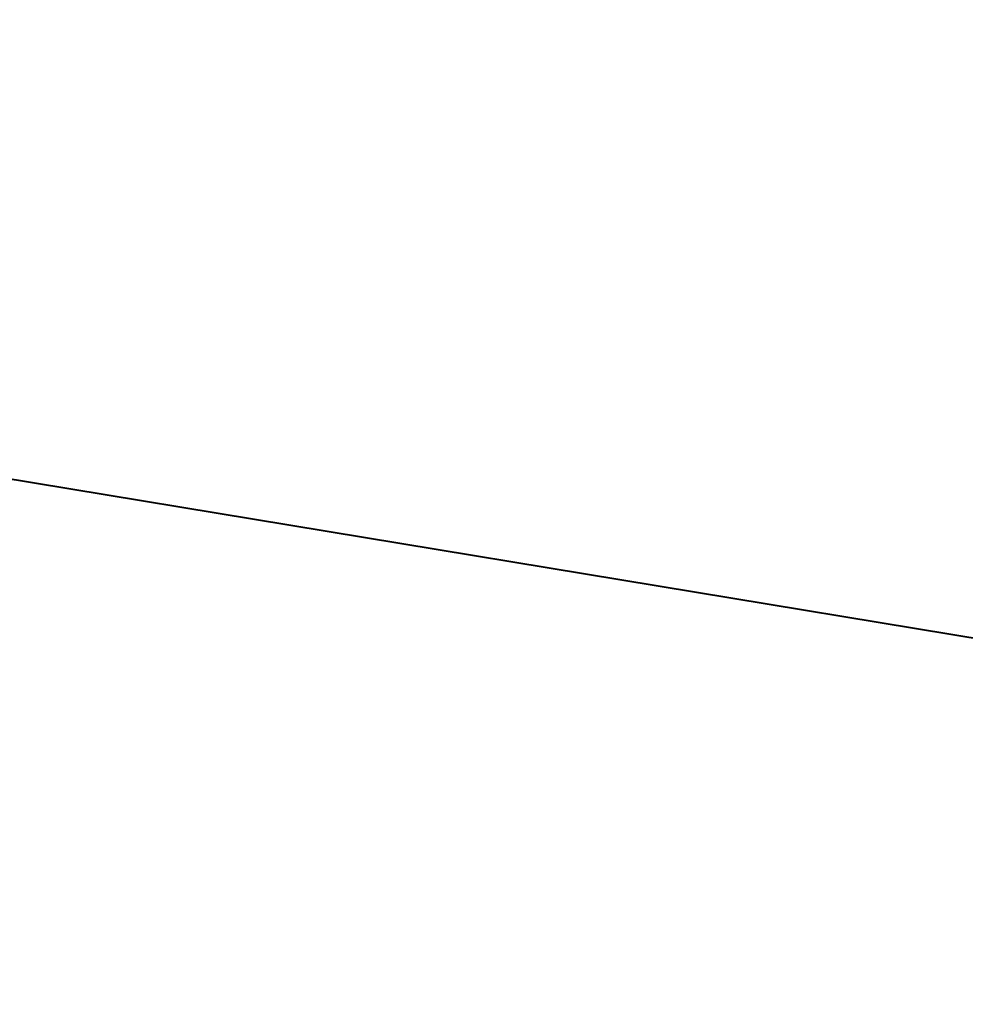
# Model space of a CAD drawing. Header units: metres. Extents: x 7457881 to 7459006, y 5635870 to 5636188.
# Tile 127 of 256: x 7458504.836 to 7458505.649, y 5636100.927 to 5636101.773. Entities that reach past the tile are written whole.
import ezdxf
from ezdxf import colors
from ezdxf.entities.mleader import LeaderData, LeaderLine
from ezdxf.math import Vec2, Vec3

# ---------------------------------------------------------------- set-up
doc = ezdxf.new("R2010")
doc.units = ezdxf.units.M
doc.layers.add('_____Obrzeże', color=153, linetype='Continuous', lineweight=40)
doc.layers.add('_____Opisy', color=1, linetype='Continuous')
doc.styles.add('Legend', font='calibri.ttf')

# ---------------------------------------------------------------- blocks, each defined once
blk = doc.blocks.new('_None')

msp = doc.modelspace()

# ---------------------------------------------------------------- linework, layer by layer
at = {"layer": '_____Obrzeże'}
msp.add_lwpolyline([(7458488.75319, 5636092.04065, -0.294212), (7458487.72565, 5636100.98183, -0.281129), (7458494.11062, 5636103.14892), (7458513.871, 5636099.88474), (7458514.67335, 5636099.71065), (7458608.57125, 5636079.33663, -0.062564), (7458645.1265, 5636066.46275), (7458657.92165, 5636060.06663)], format="xyb", dxfattribs=at)

# ---------------------------------------------------------------- leaders
at = {"layer": '_____Opisy'}
ml = msp.add_multileader_mtext('Standard', dxfattribs=at)
ml.set_content('Doświetlenie przejśc dla pieszych\\PLampy z zasilaniem hybrydowym.', color=256, style='Legend')
ml.set_leader_properties(color=256)
ml.set_arrow_properties(name='NONE')
ml.build(insert=Vec2(0, 0))
ml.multileader.update_dxf_attribs({"dogleg_length": 1, "arrow_head_size": 1})
ctx = ml.context
ctx.base_point, ctx.char_height, ctx.arrow_head_size, ctx.plane_origin, ctx.plane_x_axis, ctx.plane_y_axis = Vec3(7458481.81707, 5636089.60955), 1, 1, Vec3(7458483.70851, 5636096.9595), Vec3(0.963571, -0.267451), Vec3(0.267451, 0.963571)
notes = []
notes.append((ctx, [(0, (1, 1, 0), (7458480.8535, 5636089.877), (0.963571, -0.267451), 1, [(0, [(7458479.10046, 5636108.42842)], 0, [])])]))
ctx.mtext.insert, ctx.mtext.text_direction, ctx.mtext.flow_direction = Vec3(7458483.92587, 5636089.72914), Vec3(0.963571, -0.267451), 5
for ctx, leaders in notes:
    for number, flags, end, landing, length, lines in leaders:
        leader = LeaderData()
        leader.index, (leader.has_last_leader_line, leader.has_dogleg_vector, leader.attachment_direction) = number, flags
        leader.last_leader_point, leader.dogleg_vector, leader.dogleg_length = Vec3(end), Vec3(landing), length
        for number, points, colour, breaks in lines:
            line = LeaderLine()
            line.index, line.vertices, line.color, line.breaks = number, Vec3.list(points), colors.encode_raw_color(colour), breaks
            leader.lines.append(line)
        ctx.leaders.append(leader)

doc.saveas('drawing.dxf')
